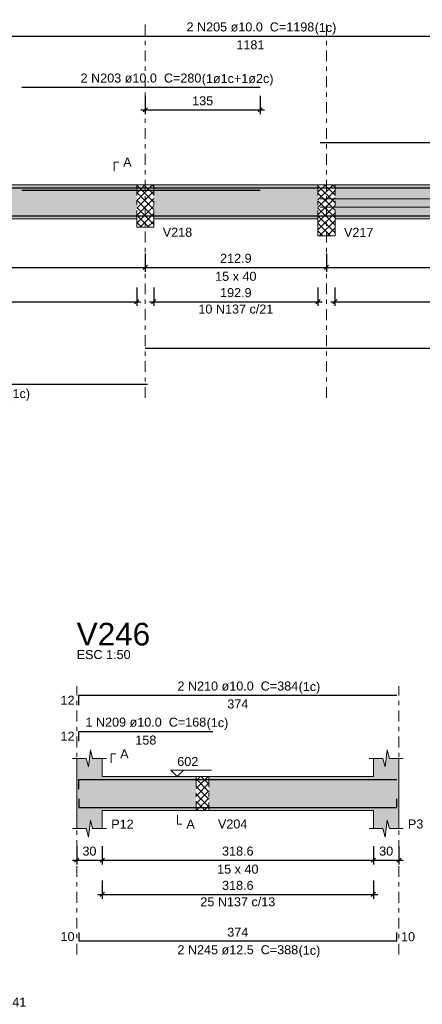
# Model space of a CAD drawing. Header units: millimetres. Extents: x 0 to 119, y 0 to 84.
# Tile 15 of 24: x 68 to 78, y 32 to 55. Entities that reach past the tile are written whole.
import ezdxf

# ---------------------------------------------------------------- set-up
doc = ezdxf.new("R2010")
doc.units = ezdxf.units.MM
doc.header["$MEASUREMENT"] = 0
doc.linetypes.add('DASHDOT', pattern=[2.54, 1.27, -0.635, 0, -0.635])
doc.linetypes.add('NULL', pattern=[0])
doc.layers.get('0').update_dxf_attribs({"lineweight": 18})
for name, color, linetype, lineweight in [('Descrição da armadura', 7, 'Continuous', 0), ('DT-Arm complementar', 5, 'Continuous', 5), ('DT-Barras na forma', 2, 'Continuous', 30), ('DT-Barras rebatidas', 2, 'Continuous', 30), ('DT-Cotas', 9, 'Continuous', 5), ('DT-Forma', 5, 'Continuous', 5), ('DT-Hachura forma vigas', 254, 'Continuous', 5), ('DT-Hachura intersecção vigas', 9, 'Continuous', 5), ('DT-Pontilhado', 9, 'DASHDOT', 5), ('DT-Textos', 7, 'Continuous', 5), ('DT-Título', 3, 'Continuous', 20), ('Textos armaduras', 7, 'Continuous', 0)]:
    doc.layers.add(name, color=color, linetype=linetype, lineweight=lineweight)
doc.styles.add('Arial', font='txt')
doc.dimstyles.new('UM_50.000000', dxfattribs={"dimtxt": 0.18, "dimasz": 0.1, "dimexe": 0.1, "dimexo": 0.2, "dimgap": 0, "dimtad": 1, "dimtih": 1, "dimtoh": 1, "dimdec": 1, "dimlfac": 50, "dimzin": 0, "dimdsep": 46, "dimtxsty": 'Standard', "dimcen": 0.09, "dimdle": 0.1, "dimadec": 1, "dimazin": 2, "dimtfac": 1, "dimtdec": 4, "dimtofl": 0, "dimtmove": 0, "dimatfit": 3, "dimfxl": 1, "dimtolj": 1, "dimarcsym": 0})

# ---------------------------------------------------------------- blocks, each defined once
blk = doc.blocks.new('_Oblique')
at = {"color": 0, "linetype": 'ByBlock', "lineweight": -2}
blk.add_line((-0.5, -0.5), (0.5, 0.5), dxfattribs=at)
blk = doc.blocks.new('*D36')
at = {"layer": 'Defpoints', "color": 0}
for p in [(61.694, 49.335), (71.082, 49.335), (71.082, 48.805)]:
    blk.add_point(p, dxfattribs=at)
at = {"layer": 'DT-Cotas', "color": 0, "lineweight": -2}
for p, q in [((61.694, 49.135), (61.694, 48.705)), ((71.082, 49.135), (71.082, 48.705)), ((61.594, 48.805), (71.182, 48.805))]:
    blk.add_line(p, q, dxfattribs=at)
at = {"layer": 'DT-Cotas', "color": 0, "lineweight": -2, "xscale": 0.1, "yscale": 0.1, "zscale": 0.1, "rotation": 180}
blk.add_blockref('_Oblique', (61.694, 48.805), dxfattribs=at)
at = {"layer": 'DT-Cotas', "color": 0, "lineweight": -2, "xscale": 0.1, "yscale": 0.1, "zscale": 0.1}
blk.add_blockref('_Oblique', (71.082, 48.805), dxfattribs=at)
at = {"layer": 'DT-Cotas', "color": 7, "insert": (66.388, 49.017), "char_height": 0.2118, "attachment_point": 5, "rotation": 0.0057, "style": 'Arial'}
blk.add_mtext('\\A1;469.4', dxfattribs=at)
blk = doc.blocks.new('*D37')
at = {"layer": 'Defpoints', "color": 0}
for p in [(71.082, 49.335), (75.34, 49.335), (75.34, 48.805)]:
    blk.add_point(p, dxfattribs=at)
at = {"layer": 'DT-Cotas', "color": 0, "lineweight": -2}
for p, q in [((71.082, 49.135), (71.082, 48.705)), ((75.34, 49.135), (75.34, 48.705)), ((70.982, 48.805), (75.44, 48.805))]:
    blk.add_line(p, q, dxfattribs=at)
at = {"layer": 'DT-Cotas', "color": 0, "lineweight": -2, "xscale": 0.1, "yscale": 0.1, "zscale": 0.1, "rotation": 180}
blk.add_blockref('_Oblique', (71.082, 48.805), dxfattribs=at)
at = {"layer": 'DT-Cotas', "color": 0, "lineweight": -2, "xscale": 0.1, "yscale": 0.1, "zscale": 0.1}
blk.add_blockref('_Oblique', (75.34, 48.805), dxfattribs=at)
at = {"layer": 'DT-Cotas', "color": 7, "insert": (73.211, 49.017), "char_height": 0.2118, "attachment_point": 5, "rotation": 0.0057, "style": 'Arial'}
blk.add_mtext('\\A1;212.9', dxfattribs=at)
blk = doc.blocks.new('*D38')
at = {"layer": 'Defpoints', "color": 0}
for p in [(75.34, 49.335), (82.658, 49.335), (82.658, 48.805)]:
    blk.add_point(p, dxfattribs=at)
at = {"layer": 'DT-Cotas', "color": 0, "lineweight": -2}
for p, q in [((75.34, 49.135), (75.34, 48.705)), ((82.658, 49.135), (82.658, 48.705)), ((75.24, 48.805), (82.758, 48.805))]:
    blk.add_line(p, q, dxfattribs=at)
at = {"layer": 'DT-Cotas', "color": 0, "lineweight": -2, "xscale": 0.1, "yscale": 0.1, "zscale": 0.1, "rotation": 180}
blk.add_blockref('_Oblique', (75.34, 48.805), dxfattribs=at)
at = {"layer": 'DT-Cotas', "color": 0, "lineweight": -2, "xscale": 0.1, "yscale": 0.1, "zscale": 0.1}
blk.add_blockref('_Oblique', (82.658, 48.805), dxfattribs=at)
at = {"layer": 'DT-Cotas', "color": 7, "insert": (78.999, 49.017), "char_height": 0.2118, "attachment_point": 5, "rotation": 0.0057, "style": 'Arial'}
blk.add_mtext('\\A1;365.9', dxfattribs=at)
blk = doc.blocks.new('*D41')
at = {"layer": 'Defpoints', "color": 0}
for p in [(71.082, 53.035), (73.782, 53.035), (73.782, 52.505)]:
    blk.add_point(p, dxfattribs=at)
at = {"layer": 'DT-Cotas', "color": 0, "lineweight": -2}
for p, q in [((71.082, 52.835), (71.082, 52.405)), ((73.782, 52.835), (73.782, 52.405)), ((70.982, 52.505), (73.882, 52.505))]:
    blk.add_line(p, q, dxfattribs=at)
at = {"layer": 'DT-Cotas', "color": 0, "lineweight": -2, "xscale": 0.1, "yscale": 0.1, "zscale": 0.1, "rotation": 180}
blk.add_blockref('_Oblique', (71.082, 52.505), dxfattribs=at)
at = {"layer": 'DT-Cotas', "color": 0, "lineweight": -2, "xscale": 0.1, "yscale": 0.1, "zscale": 0.1}
blk.add_blockref('_Oblique', (73.782, 52.505), dxfattribs=at)
at = {"layer": 'DT-Cotas', "color": 7, "insert": (72.432, 52.717), "char_height": 0.2118, "attachment_point": 5, "rotation": 0.0057, "style": 'Arial'}
blk.add_mtext('\\A1;135', dxfattribs=at)
blk = doc.blocks.new('*D46')
at = {"layer": 'Defpoints', "color": 0}
for p in [(61.994, 48.53), (70.882, 48.53), (70.882, 48.001)]:
    blk.add_point(p, dxfattribs=at)
at = {"layer": 'DT-Cotas', "color": 0, "lineweight": -2}
for p, q in [((61.994, 48.33), (61.994, 47.901)), ((70.882, 48.33), (70.882, 47.901)), ((61.894, 48.001), (70.982, 48.001))]:
    blk.add_line(p, q, dxfattribs=at)
at = {"layer": 'DT-Cotas', "color": 0, "lineweight": -2, "xscale": 0.1, "yscale": 0.1, "zscale": 0.1, "rotation": 180}
blk.add_blockref('_Oblique', (61.994, 48.001), dxfattribs=at)
at = {"layer": 'DT-Cotas', "color": 0, "lineweight": -2, "xscale": 0.1, "yscale": 0.1, "zscale": 0.1}
blk.add_blockref('_Oblique', (70.882, 48.001), dxfattribs=at)
at = {"layer": 'DT-Cotas', "color": 7, "insert": (66.438, 48.212), "char_height": 0.2118, "attachment_point": 5, "rotation": 0.0057, "style": 'Arial'}
blk.add_mtext('\\A1;444.4', dxfattribs=at)
blk = doc.blocks.new('*D47')
at = {"layer": 'Defpoints', "color": 0}
for p in [(71.282, 48.53), (75.14, 48.53), (75.14, 48.001)]:
    blk.add_point(p, dxfattribs=at)
at = {"layer": 'DT-Cotas', "color": 0, "lineweight": -2}
for p, q in [((71.282, 48.33), (71.282, 47.901)), ((75.14, 48.33), (75.14, 47.901)), ((71.182, 48.001), (75.24, 48.001))]:
    blk.add_line(p, q, dxfattribs=at)
at = {"layer": 'DT-Cotas', "color": 0, "lineweight": -2, "xscale": 0.1, "yscale": 0.1, "zscale": 0.1, "rotation": 180}
blk.add_blockref('_Oblique', (71.282, 48.001), dxfattribs=at)
at = {"layer": 'DT-Cotas', "color": 0, "lineweight": -2, "xscale": 0.1, "yscale": 0.1, "zscale": 0.1}
blk.add_blockref('_Oblique', (75.14, 48.001), dxfattribs=at)
at = {"layer": 'DT-Cotas', "color": 7, "insert": (73.211, 48.212), "char_height": 0.2118, "attachment_point": 5, "rotation": 0.0057, "style": 'Arial'}
blk.add_mtext('\\A1;192.9', dxfattribs=at)
blk = doc.blocks.new('*D48')
at = {"layer": 'Defpoints', "color": 0}
for p in [(75.54, 48.53), (82.458, 48.53), (82.458, 48.001)]:
    blk.add_point(p, dxfattribs=at)
at = {"layer": 'DT-Cotas', "color": 0, "lineweight": -2}
for p, q in [((75.54, 48.33), (75.54, 47.901)), ((82.458, 48.33), (82.458, 47.901)), ((75.44, 48.001), (82.558, 48.001))]:
    blk.add_line(p, q, dxfattribs=at)
at = {"layer": 'DT-Cotas', "color": 0, "lineweight": -2, "xscale": 0.1, "yscale": 0.1, "zscale": 0.1, "rotation": 180}
blk.add_blockref('_Oblique', (75.54, 48.001), dxfattribs=at)
at = {"layer": 'DT-Cotas', "color": 0, "lineweight": -2, "xscale": 0.1, "yscale": 0.1, "zscale": 0.1}
blk.add_blockref('_Oblique', (82.458, 48.001), dxfattribs=at)
at = {"layer": 'DT-Cotas', "color": 7, "insert": (78.999, 48.212), "char_height": 0.2118, "attachment_point": 5, "rotation": 0.0057, "style": 'Arial'}
blk.add_mtext('\\A1;345.9', dxfattribs=at)
blk = doc.blocks.new('*D86')
at = {"layer": 'Defpoints', "color": 0}
for p in [(69.471, 35.415), (70.071, 35.415), (70.071, 34.886)]:
    blk.add_point(p, dxfattribs=at)
at = {"layer": 'DT-Cotas', "color": 0, "lineweight": -2}
for p, q in [((69.471, 35.215), (69.471, 34.786)), ((70.071, 35.215), (70.071, 34.786)), ((69.371, 34.886), (70.171, 34.886))]:
    blk.add_line(p, q, dxfattribs=at)
at = {"layer": 'DT-Cotas', "color": 0, "lineweight": -2, "xscale": 0.1, "yscale": 0.1, "zscale": 0.1, "rotation": 180}
blk.add_blockref('_Oblique', (69.471, 34.886), dxfattribs=at)
at = {"layer": 'DT-Cotas', "color": 0, "lineweight": -2, "xscale": 0.1, "yscale": 0.1, "zscale": 0.1}
blk.add_blockref('_Oblique', (70.071, 34.886), dxfattribs=at)
at = {"layer": 'DT-Cotas', "color": 7, "insert": (69.771, 35.098), "char_height": 0.2118, "attachment_point": 5, "rotation": 0.0057, "style": 'Arial'}
blk.add_mtext('\\A1;30', dxfattribs=at)
blk = doc.blocks.new('*D87')
at = {"layer": 'Defpoints', "color": 0}
for p in [(70.071, 35.415), (76.443, 35.415), (76.443, 34.886)]:
    blk.add_point(p, dxfattribs=at)
at = {"layer": 'DT-Cotas', "color": 0, "lineweight": -2}
for p, q in [((70.071, 35.215), (70.071, 34.786)), ((76.443, 35.215), (76.443, 34.786)), ((69.971, 34.886), (76.543, 34.886))]:
    blk.add_line(p, q, dxfattribs=at)
at = {"layer": 'DT-Cotas', "color": 0, "lineweight": -2, "xscale": 0.1, "yscale": 0.1, "zscale": 0.1, "rotation": 180}
blk.add_blockref('_Oblique', (70.071, 34.886), dxfattribs=at)
at = {"layer": 'DT-Cotas', "color": 0, "lineweight": -2, "xscale": 0.1, "yscale": 0.1, "zscale": 0.1}
blk.add_blockref('_Oblique', (76.443, 34.886), dxfattribs=at)
at = {"layer": 'DT-Cotas', "color": 7, "insert": (73.257, 35.098), "char_height": 0.2118, "attachment_point": 5, "rotation": 0.0057, "style": 'Arial'}
blk.add_mtext('\\A1;318.6', dxfattribs=at)
blk = doc.blocks.new('*D88')
at = {"layer": 'Defpoints', "color": 0}
for p in [(76.443, 35.415), (77.043, 35.415), (77.043, 34.886)]:
    blk.add_point(p, dxfattribs=at)
at = {"layer": 'DT-Cotas', "color": 0, "lineweight": -2}
for p, q in [((76.443, 35.215), (76.443, 34.786)), ((77.043, 35.215), (77.043, 34.786)), ((76.343, 34.886), (77.143, 34.886))]:
    blk.add_line(p, q, dxfattribs=at)
at = {"layer": 'DT-Cotas', "color": 0, "lineweight": -2, "xscale": 0.1, "yscale": 0.1, "zscale": 0.1, "rotation": 180}
blk.add_blockref('_Oblique', (76.443, 34.886), dxfattribs=at)
at = {"layer": 'DT-Cotas', "color": 0, "lineweight": -2, "xscale": 0.1, "yscale": 0.1, "zscale": 0.1}
blk.add_blockref('_Oblique', (77.043, 34.886), dxfattribs=at)
at = {"layer": 'DT-Cotas', "color": 7, "insert": (76.743, 35.098), "char_height": 0.2118, "attachment_point": 5, "rotation": 0.0057, "style": 'Arial'}
blk.add_mtext('\\A1;30', dxfattribs=at)
blk = doc.blocks.new('*D91')
at = {"layer": 'Defpoints', "color": 0}
for p in [(70.071, 34.611), (76.443, 34.611), (76.443, 34.081)]:
    blk.add_point(p, dxfattribs=at)
at = {"layer": 'DT-Cotas', "color": 0, "lineweight": -2}
for p, q in [((70.071, 34.411), (70.071, 33.981)), ((76.443, 34.411), (76.443, 33.981)), ((69.971, 34.081), (76.543, 34.081))]:
    blk.add_line(p, q, dxfattribs=at)
at = {"layer": 'DT-Cotas', "color": 0, "lineweight": -2, "xscale": 0.1, "yscale": 0.1, "zscale": 0.1, "rotation": 180}
blk.add_blockref('_Oblique', (70.071, 34.081), dxfattribs=at)
at = {"layer": 'DT-Cotas', "color": 0, "lineweight": -2, "xscale": 0.1, "yscale": 0.1, "zscale": 0.1}
blk.add_blockref('_Oblique', (76.443, 34.081), dxfattribs=at)
at = {"layer": 'DT-Cotas', "color": 7, "insert": (73.257, 34.293), "char_height": 0.2118, "attachment_point": 5, "rotation": 0.0057, "style": 'Arial'}
blk.add_mtext('\\A1;318.6', dxfattribs=at)

msp = doc.modelspace()

# ---------------------------------------------------------------- hatches: boundary and pattern name
at = {"layer": 'DT-Hachura forma vigas', "linetype": 'Continuous'}
for points in [[(66.0937, 49.9467), (70.8821, 49.9467), (70.8821, 50.7467), (66.0937, 50.7467), (66.0937, 49.9467)], [(71.2821, 49.9467), (75.1405, 49.9467), (75.1405, 50.7467), (71.2821, 50.7467), (71.2821, 49.9467)], [(75.5405, 49.9467), (78.8975, 49.9467), (78.8975, 50.7467), (75.5405, 50.7467), (75.5405, 49.9467)], [(70.0711, 36.0508), (72.2781, 36.0508), (72.2781, 36.8508), (70.0711, 36.8508), (70.0711, 37.2744), (69.8461, 37.2744), (69.7961, 37.4744), (69.7461, 37.0744), (69.6961, 37.2744), (69.4711, 37.2744), (69.4711, 36.8508), (69.4711, 36.0508), (69.4711, 35.6272), (69.6961, 35.6272), (69.7461, 35.4272), (69.7961, 35.8272), (69.8461, 35.6272), (70.0711, 35.6272), (70.0711, 36.0508)], [(77.0427, 35.6272), (77.0427, 36.0508), (77.0427, 36.8508), (77.0427, 37.2744), (76.8177, 37.2744), (76.7677, 37.4744), (76.7177, 37.0744), (76.6677, 37.2744), (76.4427, 37.2744), (76.4427, 36.8508), (72.5781, 36.8508), (72.5781, 36.0508), (76.4427, 36.0508), (76.4427, 35.6272), (76.6677, 35.6272), (76.7177, 35.4272), (76.7677, 35.8272), (76.8177, 35.6272), (77.0427, 35.6272)]]:
    msp.add_hatch(color=254, dxfattribs=at).paths.add_polyline_path(points)
at = {"layer": 'DT-Hachura intersecção vigas', "linetype": 'Continuous'}
h = msp.add_hatch(dxfattribs=at)
h.set_pattern_fill('ANSI37', color=9, style=0)
h.paths.add_polyline_path([(71.2821, 49.7467), (71.2821, 49.9467), (71.2821, 50.7467), (70.8821, 50.7467), (70.8821, 49.9467), (70.8821, 49.7467), (71.2821, 49.7467)])
h = msp.add_hatch(dxfattribs=at)
h.set_pattern_fill('ANSI37', color=9, style=0)
h.paths.add_polyline_path([(75.5405, 49.5467), (75.5405, 49.9467), (75.5405, 50.7467), (75.1405, 50.7467), (75.1405, 49.9467), (75.1405, 49.5467), (75.5405, 49.5467)])
h = msp.add_hatch(dxfattribs=at)
h.set_pattern_fill('ANSI37', color=9, style=0)
h.paths.add_polyline_path([(72.2781, 36.0508), (72.5781, 36.0508), (72.5781, 36.8508), (72.2781, 36.8508), (72.2781, 36.0508)])

# ---------------------------------------------------------------- linework, layer by layer
at = {"layer": 'DT-Arm complementar'}
for p, q in [((75.1905, 50.4187), (82.8077, 50.4187)), ((75.1905, 50.2227), (82.8077, 50.2227))]:
    msp.add_line(p, q, dxfattribs=at)
at = {"layer": 'DT-Barras na forma'}
for points in [[(61.7437, 50.2944), (61.7437, 50.6767), (85.3614, 50.6767)], [(68.1821, 50.6767), (73.7821, 50.6767)], [(68.1821, 50.6167), (73.7821, 50.6167)], [(61.7437, 50.2192), (61.7437, 50.0192), (71.1321, 50.0192)], [(71.0821, 50.0167), (87.8613, 50.0167), (87.8613, 50.2567)], [(69.5211, 36.5508), (69.5211, 36.7808), (72.6711, 36.7808)], [(69.5211, 36.5508), (69.5211, 36.7808), (76.9927, 36.7808)], [(69.5211, 36.3233), (69.5211, 36.1233), (76.9927, 36.1233), (76.9927, 36.3233)]]:
    msp.add_lwpolyline(points, dxfattribs=at)
at = {"layer": 'DT-Barras rebatidas'}
for points in [[(61.7437, 53.8527), (61.7437, 54.2349), (85.3614, 54.2349)], [(68.1821, 53.0347), (73.7821, 53.0347)], [(75.1905, 51.7421), (82.8077, 51.7421)], [(71.0821, 46.9056), (87.8613, 46.9056), (87.8613, 47.1456)], [(61.7437, 46.2609), (61.7437, 46.0609), (71.1321, 46.0609)], [(69.5211, 38.5276), (69.5211, 38.7576), (76.9927, 38.7576)], [(69.5211, 37.6804), (69.5211, 37.9104), (72.6711, 37.9104)], [(69.5211, 33.1887), (69.5211, 32.9887), (76.9927, 32.9887), (76.9927, 33.1887)]]:
    msp.add_lwpolyline(points, dxfattribs=at)
at = {"layer": 'DT-Forma'}
for p, q in [((66.0937, 50.7467), (70.8821, 50.7467)), ((70.8821, 50.7467), (71.2821, 50.7467)), ((71.2821, 50.7467), (75.1405, 50.7467)), ((75.1405, 50.7467), (75.5405, 50.7467)), ((75.5405, 50.7467), (78.8975, 50.7467)), ((66.0937, 49.9467), (70.8821, 49.9467)), ((70.8821, 49.9467), (70.8821, 49.7467)), ((71.2821, 49.7467), (71.2821, 49.9467)), ((71.2821, 49.9467), (75.1405, 49.9467)), ((75.1405, 49.9467), (75.1405, 49.5467)), ((75.5405, 49.5467), (75.5405, 49.9467)), ((75.5405, 49.9467), (78.8975, 49.9467)), ((70.8821, 49.7467), (71.2821, 49.7467)), ((75.1405, 49.5467), (75.5405, 49.5467)), ((69.7461, 37.0744), (69.7961, 37.4744)), ((69.7961, 37.4744), (69.8461, 37.2744)), ((76.7177, 37.0744), (76.7677, 37.4744)), ((76.7677, 37.4744), (76.8177, 37.2744)), ((69.3711, 37.2744), (69.6961, 37.2744)), ((69.4711, 36.8508), (69.4711, 37.2744)), ((69.6961, 37.2744), (69.7461, 37.0744)), ((69.8461, 37.2744), (70.1711, 37.2744)), ((70.0711, 37.2744), (70.0711, 36.8508)), ((76.3427, 37.2744), (76.6677, 37.2744)), ((76.4427, 36.8508), (76.4427, 37.2744)), ((76.6677, 37.2744), (76.7177, 37.0744)), ((76.8177, 37.2744), (77.1427, 37.2744)), ((77.0427, 37.2744), (77.0427, 36.8508)), ((70.0711, 36.8508), (72.2781, 36.8508)), ((72.2781, 36.8508), (72.5781, 36.8508)), ((72.5781, 36.8508), (76.4427, 36.8508)), ((69.4711, 36.0508), (69.4711, 35.6272)), ((70.0711, 35.6272), (70.0711, 36.0508)), ((70.0711, 36.0508), (72.2781, 36.0508)), ((72.2781, 36.0508), (72.5781, 36.0508)), ((72.5781, 36.0508), (76.4427, 36.0508)), ((76.4427, 36.0508), (76.4427, 35.6272)), ((77.0427, 35.6272), (77.0427, 36.0508)), ((69.3711, 35.6272), (69.6961, 35.6272)), ((69.6961, 35.6272), (69.7461, 35.4272)), ((69.7461, 35.4272), (69.7961, 35.8272)), ((69.7961, 35.8272), (69.8461, 35.6272)), ((69.8461, 35.6272), (70.1711, 35.6272)), ((76.3427, 35.6272), (76.6677, 35.6272)), ((76.6677, 35.6272), (76.7177, 35.4272)), ((76.7177, 35.4272), (76.7677, 35.8272)), ((76.7677, 35.8272), (76.8177, 35.6272)), ((76.8177, 35.6272), (77.1427, 35.6272))]:
    msp.add_line(p, q, dxfattribs=at)
at = {"layer": 'DT-Forma', "linetype": 'Continuous'}
for p, q in [((69.4711, 36.0508), (69.4711, 36.8508)), ((77.0427, 36.8508), (77.0427, 36.0508))]:
    msp.add_line(p, q, dxfattribs=at)
at = {"layer": 'DT-Pontilhado', "ltscale": 0.2}
for p, q in [((71.0821, 45.7432), (71.0821, 54.5173)), ((75.3405, 45.7432), (75.3405, 54.5173)), ((70.8821, 50.7467), (70.8821, 49.9467)), ((71.2821, 50.7467), (71.2821, 49.9467)), ((75.1405, 50.7467), (75.1405, 49.9467)), ((75.5405, 50.7467), (75.5405, 49.9467)), ((69.4711, 32.671), (69.4711, 38.9694)), ((77.0427, 32.671), (77.0427, 38.9694)), ((72.2781, 36.8508), (72.2781, 36.0508)), ((72.5781, 36.8508), (72.5781, 36.0508))]:
    msp.add_line(p, q, dxfattribs=at)
at = {"layer": 'DT-Textos'}
for points in [[(70.3526, 51.0644), (70.3526, 51.2762), (70.4585, 51.2762)], [(70.2829, 37.1685), (70.2829, 37.3803), (70.3888, 37.3803)], [(71.9826, 36.9991), (71.8344, 36.8508), (71.6861, 36.9991), (72.6392, 36.9991)], [(71.8367, 35.9449), (71.8367, 35.7331), (71.9426, 35.7331)]]:
    msp.add_lwpolyline(points, dxfattribs=at)

# ---------------------------------------------------------------- texts
at = {"layer": 'Descrição da armadura', "linetype": 'NULL', "char_height": 0.2118, "attachment_point": 8, "line_spacing_factor": 0.9, "style": 'Arial'}
for s, insert, width in [('2 N205 ø10.0  C=1198', (73.5528, 54.3408), 5.884678), ('2 N203 ø10.0  C=280', (70.9818, 53.1408), 5.562109), ('10 N137 c/21', (73.2113, 47.7188), 3.450264), ('2 N210 ø10.0  C=384', (73.2573, 38.8639), 5.562109), ('1 N209 ø10.0  C=168', (71.0963, 38.0159), 5.562109), ('25 N137 c/13', (73.2569, 33.7994), 3.450264), ('2 N245 ø12.5  C=388', (73.2573, 32.6709), 5.562109), ('15 N136 ø5.0  C=141', (66.8687, 31.4429), 5.562109)]:
    msp.add_mtext(s, dxfattribs=dict(at, insert=insert, width=width))
at = {"layer": 'DT-Textos', "linetype": 'NULL', "char_height": 0.2118, "line_spacing_factor": 0.798, "style": 'Arial'}
for s, insert, width, attachment_point in [('(1c)', (75.0628, 54.2709), 0.998857, 7), ('(1ø1c+1ø2c)', (72.4098, 53.0709), 3.303848, 7), ('A', (70.5648, 51.1698), 0.386855, 7), ('V218', (71.4938, 49.5228), 1.354561, 7), ('V217', (75.7518, 49.5228), 1.354561, 7), ('15 x 40', (73.2108, 48.4878), 1.902559, 8), ('(1c)', (67.8658, 45.6729), 0.998857, 7), ('ESC 1:50', (69.4713, 39.6049), 2.482559, 7), ('(1c)', (74.6853, 38.794), 0.998857, 7), ('(1c)', (72.5243, 37.946), 0.998857, 7), ('A', (70.4943, 37.2749), 0.386855, 7), ('602', (71.8343, 37.0939), 0.967705, 7), ('P12', (70.2833, 35.6269), 1.031992, 7), ('A', (72.0483, 35.6269), 0.386855, 7), ('V204', (72.7903, 35.6269), 1.354561, 7), ('P3', (77.2543, 35.6269), 0.709424, 7), ('15 x 40', (73.2573, 34.5679), 1.902559, 8), ('(1c)', (74.6853, 32.601), 0.998857, 7)]:
    msp.add_mtext(s, dxfattribs=dict(at, insert=insert, width=width, attachment_point=attachment_point))
at = {"layer": 'DT-Título', "linetype": 'NULL', "insert": (69.4713, 39.9228), "char_height": 0.5295, "width": 3.456465, "attachment_point": 7, "line_spacing_factor": 0.798, "style": 'Arial'}
msp.add_mtext('V246', dxfattribs=at)
at = {"layer": 'Textos armaduras', "linetype": 'NULL', "char_height": 0.2118, "line_spacing_factor": 0.9, "style": 'Arial'}
for s, insert, width, attachment_point in [('1181', (73.5525, 54.1376), 1.690273, 2), ('12', (69.4211, 38.5367), 1.045137, 9), ('374', (73.2569, 38.6603), 1.367705, 2), ('12', (69.4211, 37.6895), 1.045137, 9), ('158', (71.0961, 37.8131), 1.367705, 2), ('374', (73.2569, 33.086), 1.367705, 8), ('10', (69.4211, 32.9828), 1.045137, 9), ('10', (77.0927, 33.1946), 1.045137, 1)]:
    msp.add_mtext(s, dxfattribs=dict(at, insert=insert, width=width, attachment_point=attachment_point))

# ---------------------------------------------------------------- dimensions: what is measured, and where the dimension line sits
at = {"layer": 'DT-Cotas'}
for base, p1, p2, picture, middle in [((73.7821, 52.5052), (71.0821, 53.0347), (73.7821, 53.0347), '*D41', (72.4321, 52.717)), ((71.0821, 48.8054), (61.6937, 49.3349), (71.0821, 49.3349), '*D36', (66.3879, 49.0172)), ((75.3405, 48.8054), (71.0821, 49.3349), (75.3405, 49.3349), '*D37', (73.2113, 49.0172)), ((82.6577, 48.8054), (75.3405, 49.3349), (82.6577, 49.3349), '*D38', (78.9991, 49.0172)), ((70.8821, 48.0005), (61.9937, 48.53), (70.8821, 48.53), '*D46', (66.4379, 48.2123)), ((75.1405, 48.0005), (71.2821, 48.53), (75.1405, 48.53), '*D47', (73.2113, 48.2123)), ((82.4577, 48.0005), (75.5405, 48.53), (82.4577, 48.53), '*D48', (78.9991, 48.2123)), ((70.0711, 34.8859), (69.4711, 35.4154), (70.0711, 35.4154), '*D86', (69.7711, 35.0977)), ((76.4427, 34.8859), (70.0711, 35.4154), (76.4427, 35.4154), '*D87', (73.2569, 35.0977)), ((77.0427, 34.8859), (76.4427, 35.4154), (77.0427, 35.4154), '*D88', (76.7427, 35.0977)), ((76.4427, 34.0811), (70.0711, 34.6106), (76.4427, 34.6106), '*D91', (73.2569, 34.2929))]:
    dim = msp.add_linear_dim(base=base, p1=p1, p2=p2, dimstyle='UM_50.000000', override={"dimtxt": 0.2118, "dimasz": 0.1, "dimexe": 0.1, "dimexo": 0.2, "dimtad": 1, "dimtih": 0, "dimtoh": 0, "dimdec": 1, "dimlfac": 50, "dimzin": 8, "dimtxsty": 'Arial', "dimblk": 'Oblique', "dimblk1": 'Oblique', "dimblk2": 'Oblique', "dimsah": 1, "dimdle": 0.1, "dimse1": 0, "dimse2": 0, "dimclrt": 7, "dimadec": 1, "dimazin": 3, "dimtmove": 2, "dimldrblk": 'Oblique'}, dxfattribs=at)
    dim.commit()
    dim.dimension.update_dxf_attribs({"geometry": picture, "text_midpoint": middle, "dimtype": 160, "text_rotation": 0.00573})

doc.saveas('drawing.dxf')
